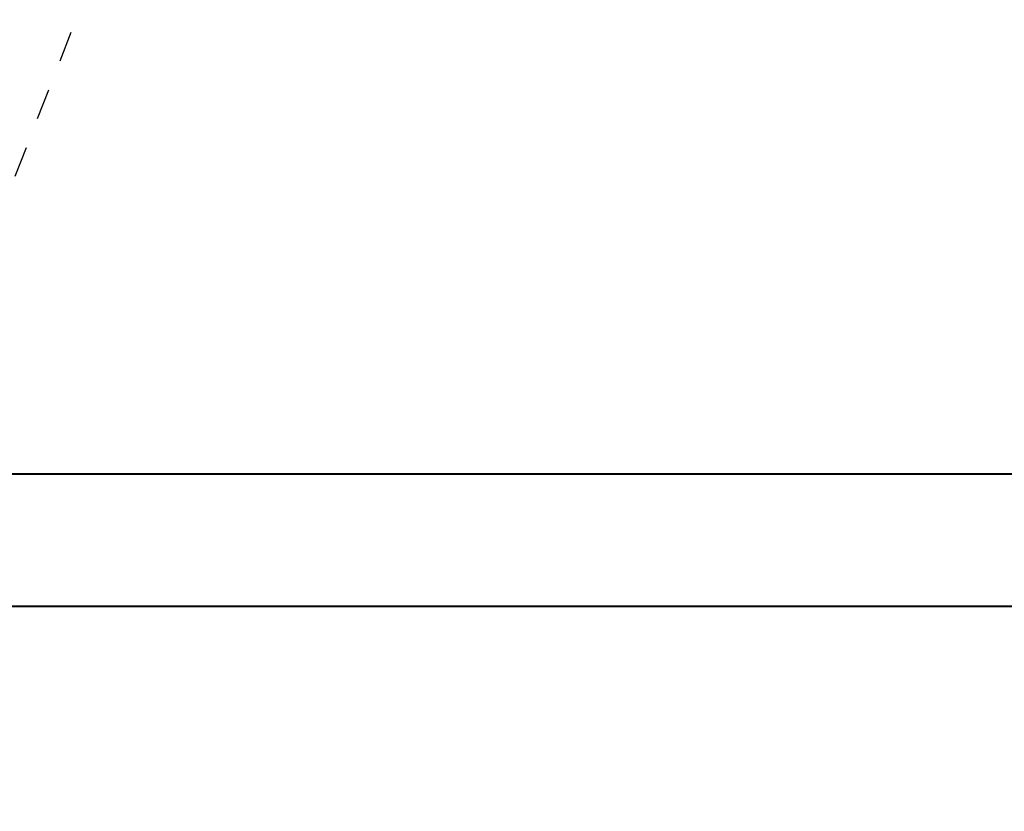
# Model space of a CAD drawing. Header units: metres. Extents: x -113 to 509, y -50 to 519.
# Tile 234 of 240: x 76.76 to 79.94, y 431.1 to 433.66. Entities that reach past the tile are written whole.
import ezdxf
from ezdxf.enums import TextEntityAlignment as Align

# ---------------------------------------------------------------- set-up
doc = ezdxf.new("R2010")
doc.units = ezdxf.units.M
doc.header["$MEASUREMENT"] = 0
doc.linetypes.add('Wisdot2', pattern=[0.125, 0.0625, -0.0625])
for name, color, linetype, lineweight in [('B_ANNO_TEXT', 7, 'Continuous', 18), ('B_DETAIL_HIDDEN', 7, 'Wisdot2', 25), ('B_DETAIL_OBJ', 7, 'Continuous', 40)]:
    doc.layers.add(name, color=color, linetype=linetype, lineweight=lineweight)
doc.styles.add('Annotative', font='calibri.ttf', dxfattribs={"height": 0.0625})

# ---------------------------------------------------------------- blocks, each defined once
blk = doc.blocks.new('*U2432')
at = {"layer": 'B_DETAIL_HIDDEN', "ltscale": 0.5}
blk.add_line((188.777, 164.2646), (192.0276, 172.6409), dxfattribs=at)
at = {"layer": 'B_DETAIL_OBJ'}
blk.add_line((183.7572, 164.9276), (213.0483, 164.9276), dxfattribs=at)
at = {"layer": 'B_DETAIL_OBJ', "flags": 128}
blk.add_lwpolyline([(147.1902, 178.7485), (201.1892, 178.7485), (201.1892, 165.3534), (147.1902, 165.3534)], close=True, dxfattribs=at)
at = {"layer": 'B_ANNO_TEXT', "style": 'Annotative'}
blk.add_attdef('DIM2', text='', height=1.5, rotation=315.056, dxfattribs=at).set_placement((311.4772, 219.6159), align=Align.MIDDLE_CENTER)

msp = doc.modelspace()

# ---------------------------------------------------------------- block references
msp.add_blockref('*U2432', (-112.8286, 266.8387))

doc.saveas('drawing.dxf')
